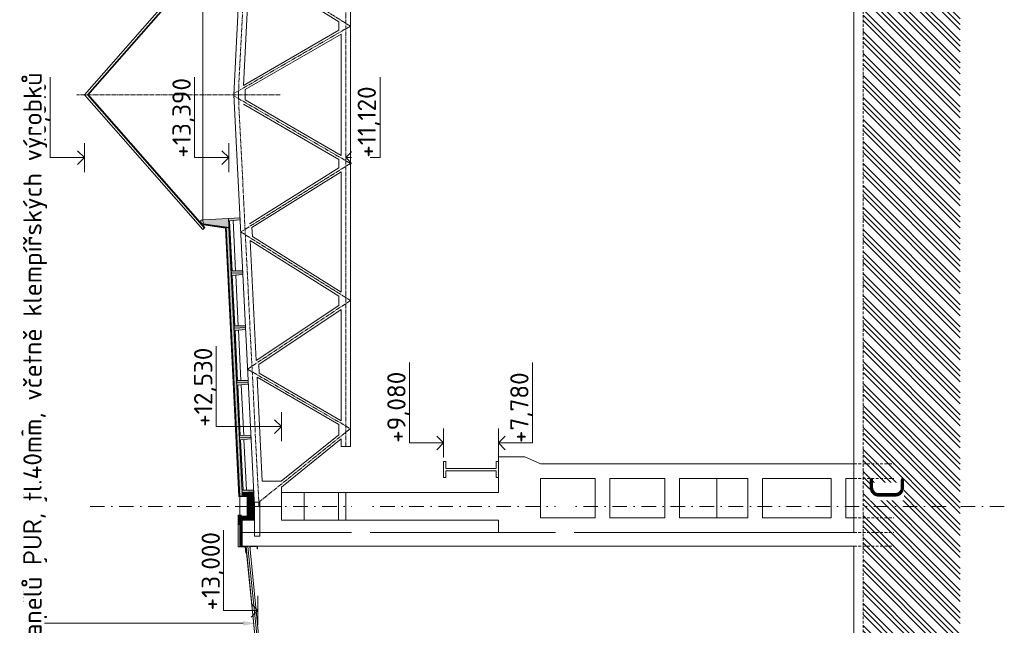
# Model space of a CAD drawing. Header units: millimetres. Extents: x -29085 to 3627694, y -159961 to 2281735.
# Tile 70 of 229: x 147219 to 168764, y 118983 to 132224. Entities that reach past the tile are written whole.
import ezdxf
from ezdxf import colors
from ezdxf.entities.mleader import LeaderData, LeaderLine
from ezdxf.math import Vec2, Vec3

# ---------------------------------------------------------------- set-up
doc = ezdxf.new("R2010")
doc.units = ezdxf.units.MM
for name, pattern in [('AM_DIN_G_W050', [13.75, 9.75, -1.5, 1, -1.5]), ('CARKOVANA', [5, 3, -2]), ('CENTERX2', [101.6, 63.5, -12.7, 12.7, -12.7]), ('DASHDOT', [25.4, 12.7, -6.35, 0, -6.35]), ('HIDDEN', [9.525, 6.35, -3.175])]:
    doc.linetypes.add(name, pattern=pattern)
for name, color, linetype, lineweight in [('A99_N_sraf', 252, 'Continuous', 0), ('A99_N_txt-popis-200', 240, 'Continuous', 5), ('A99_N_txt-popis-50', 240, 'Continuous', 9), ('A99_S_kce-demolice', 30, 'Continuous', 20), ('A99_S_kce-pohl', 7, 'Continuous', 5), ('A99_S_kce-rez-sil', 7, 'Continuous', 15), ('A99_S_kce-rez-ten', 7, 'Continuous', 9), ('A99_S_koty-200-vysk', 160, 'Continuous', 9), ('A99_S_osy', 1, 'CENTERX2', 5), ('A99_S_sraf', 252, 'Continuous', 9)]:
    doc.layers.add(name, color=color, linetype=linetype, lineweight=lineweight)
doc.styles.add('A99_popis', font='isocpeur.ttf')
doc.styles.add('ad_popis 100', font='isocpeur.ttf', dxfattribs={"height": 200})

msp = doc.modelspace()

# ---------------------------------------------------------------- hatches: boundary and pattern name
at = {"layer": 'A99_N_sraf', "lineweight": 0, "transparency": 33554687}
h = msp.add_hatch(dxfattribs=at)
h.set_pattern_fill('ZELEZOBETON', color=256, scale=10)
h.set_pattern_definition([(45, (-137246.05, -449416.75), (-35.355339, 35.355339), []), (45, (-137231.91, -449416.75), (-35.355339, 35.355339), []), (45, (-137203.623, -449416.75), (-21.2132034, 49.4974747), [20, -10, 0, -10])])
h.paths.add_polyline_path([(152339, 121583.3), (152304, 121583.3), (152304, 121803.3), (152089, 121813.3), (152089, 121883.3), (152339, 121883.3)])
h.paths.add_polyline_path([(152339, 121283.3), (152089, 121283.3), (152089, 121353.3), (152304, 121363.3), (152304, 121583.3), (152339, 121583.3)])
at = {"layer": 'A99_N_sraf', "linetype": 'Continuous', "lineweight": 0, "ltscale": 2, "transparency": 33554562}
h = msp.add_hatch(dxfattribs=at)
h.set_pattern_fill('BETON-LEHKY', color=256, scale=10, style=0)
h.set_pattern_definition([(135, (-86286.05, 70777.394), (-28.284271, -28.284271), []), (90, (-86299.298, 70822.463), (-28.2842712, 28.2842712), [5, -51.5685425]), (135, (-86299.3, 70827.463), (-28.284271, -28.284271), [5, -35]), (180, (-86302.834, 70830.998), (-28.2842712, -28.2842712), [5, -51.5685425]), (225, (-86307.834, 70831), (28.284271, -28.284271), [5, -35]), (90, (-86311.37, 70822.463), (-28.2842712, 28.2842712), [5, -51.5685425]), (135, (-86307.834, 70818.927), (-28.284271, -28.284271), [5, -35]), (180, (-86302.834, 70818.927), (-28.2842712, -28.2842712), [5, -51.5685425]), (225, (-86299.3, 70822.463), (28.284271, -28.284271), [5, -35]), (135, (-86315.94, 70835.57), (-28.284271, -28.284271), [10, -30])])
h.paths.add_polyline_path([(152089, 121353.3), (152034, 121353.3), (152034, 120713.3), (152089, 120713.3)])
at = {"layer": 'A99_S_kce-demolice', "lineweight": 0}
h = msp.add_hatch(dxfattribs=at)
h.set_pattern_fill('BETON-LEHKY', color=256, scale=10, style=0)
h.set_pattern_definition([(45, (-86056.908, 94283.252), (-28.284271, 28.284271), []), (0, (-86011.84, 94296.5), (28.2842712, 28.2842712), [5, -51.5685425]), (45, (-86006.84, 94296.5), (-28.284271, 28.284271), [5, -35]), (90, (-86003.303, 94300.036), (-28.2842712, 28.2842712), [5, -51.5685425]), (135, (-86003.303, 94305.036), (-28.284271, -28.284271), [5, -35]), (0, (-86011.84, 94308.572), (28.2842712, 28.2842712), [5, -51.5685425]), (45, (-86015.375, 94305.036), (-28.284271, 28.284271), [5, -35]), (90, (-86015.375, 94300.036), (-28.2842712, 28.2842712), [5, -51.5685425]), (135, (-86011.84, 94296.5), (-28.284271, -28.284271), [5, -35]), (45, (-85998.732, 94313.143), (-28.284271, 28.284271), [10, -30])])
h.paths.add_polyline_path([(152304, 121803.3), (152219.5, 121807.2), (152219, 121359.3), (152304, 121363.3)])
at = {"layer": 'A99_S_sraf', "linetype": 'Continuous', "lineweight": 0}
h = msp.add_hatch(dxfattribs=at)
h.set_pattern_fill('ZEM_PUVODNI', color=256, scale=85)
h.set_pattern_definition([(135, (-86071.05, 89198.25), (-240.4163, -240.4163), []), (135, (-86071.05, 89318.46), (-240.4163, -240.4163), []), (135, (-86071.05, 89438.67), (-240.4163, -240.4163), [])])
h.paths.add_polyline_path([(165674, 76738.3), (165674, 89258.3), (165674, 93393.3), (166229, 93393.3), (166229, 93683.3), (165674, 93683.3), (165674, 178108.3), (167799, 178108.3), (167799, 76738.3)])

# ---------------------------------------------------------------- linework, layer by layer
at = {"layer": 'A99_N_sraf', "linetype": 'Continuous', "lineweight": 0, "ltscale": 2, "transparency": 33554562}
for points in [[(152219, 121583.3), (152219, 121807.2), (152021.9, 121816.4)], [(152219, 121583.3), (152219, 121359.3), (152021.9, 121350.1)]]:
    msp.add_lwpolyline(points, dxfattribs=at)
at = {"layer": 'A99_S_kce-demolice', "lineweight": 5}
for points in [[(152412.2, 118697.8), (152372.4, 118693.8), (152171.4, 120703.8), (152211.2, 120707.7)], [(152372.4, 118693.8), (152184.9, 120568.3)]]:
    msp.add_lwpolyline(points, dxfattribs=at)
at = {"layer": 'A99_S_kce-demolice', "lineweight": 13}
msp.add_lwpolyline([(152452, 118701.7), (152251, 120711.7), (152211.2, 120707.7), (152412.2, 118697.8), (152452, 118701.7)], dxfattribs=at)
at = {"layer": 'A99_S_kce-pohl', "lineweight": 5}
msp.add_line((154254, 123058.4), (154254, 122888.6), dxfattribs=at)
at = {"layer": 'A99_S_kce-pohl'}
for p, q in [((157694, 122663.3), (157694, 121883.3)), ((157694, 122663.3), (158274.3, 122663.3)), ((158614, 122513.3), (158274.3, 122663.3)), ((156494, 122563.3), (156494, 122213.3)), ((156494, 122563.3), (156544, 122563.3)), ((156544, 122563.3), (156544, 122413.3)), ((156544, 122413.3), (157644, 122413.3)), ((157694, 122563.3), (157644, 122563.3)), ((157644, 122563.3), (157644, 122413.3)), ((157694, 122563.3), (157694, 122213.3)), ((156494, 122213.3), (156544, 122213.3)), ((156544, 122363.3), (157644, 122363.3)), ((156544, 122213.3), (156544, 122363.3)), ((157644, 122213.3), (157644, 122363.3)), ((157694, 122213.3), (157644, 122213.3)), ((158614, 122193.3), (158614, 121333.3)), ((159814, 122193.3), (159814, 121333.3)), ((160134, 122193.3), (160134, 121333.3)), ((160134, 122193.3), (161334, 122193.3)), ((161334, 122193.3), (161334, 121333.3)), ((161654, 122193.3), (161654, 121333.3)), ((161654, 122193.3), (163154, 122193.3)), ((162474, 121333.3), (162474, 122193.3)), ((163154, 122193.3), (163154, 121333.3)), ((163474, 122193.3), (163474, 121333.3)), ((163474, 122193.3), (164974, 122193.3)), ((164974, 122193.3), (164974, 121333.3)), ((165294, 122193.3), (165294, 121333.3)), ((165294, 122193.3), (165474, 122193.3)), ((152354, 121583.3), (152944, 121583.3)), ((160134, 121333.3), (161334, 121333.3)), ((161654, 121333.3), (163154, 121333.3)), ((163474, 121333.3), (164974, 121333.3)), ((165294, 121333.3), (165474, 121333.3)), ((157694, 121283.3), (157694, 121013.3))]:
    msp.add_line(p, q, dxfattribs=at)
at = {"layer": 'A99_S_kce-pohl', "lineweight": 5}
for points in [[(151904, 130583.3), (152354, 139583.3)], [(152114.5, 130788.4), (152245.3, 133404.7)], [(154204, 132180.5), (152245.3, 133404.7)], [(154204, 131996.5), (154204, 132180.5)], [(154204, 131996.5), (152114.5, 130788.4)], [(154254, 131909.9), (152154, 130695.7)], [(154254, 130583.3), (154254, 131909.9)], [(151904, 130583.3), (152354, 121583.3)], [(152154, 130583.3), (152154, 130695.7)], [(152154, 130583.3), (152154, 130470.8)], [(154254, 130583.3), (154254, 129256.6)], [(154204, 129170), (152114.5, 130378.1)], [(154254, 129256.6), (152154, 130470.8)], [(154204, 129170), (154204, 128986)], [(154204, 128986), (152245.3, 127761.8)], [(154254, 128899.3), (152299.5, 127677.8)], [(154254, 128899.3), (154254, 126267.2)], [(152299.5, 127677.8), (152309.3, 127482.6)], [(152263.7, 127393.2), (152394.8, 124770.6)], [(152263.7, 127393.2), (154204, 126180.5)], [(152309.3, 127482.6), (154254, 126267.2)], [(154204, 126180.5), (154204, 125976.7)], [(154204, 125976.7), (152394.8, 124770.6)], [(154254, 125889.8), (152449.1, 124686.6)], [(154254, 125889.8), (154254, 123456.6)], [(152458.7, 124493.8), (152449.1, 124686.6)], [(152413.1, 124404.6), (152526.7, 122133.3)], [(152413.1, 124404.6), (154204, 123370)], [(152458.7, 124493.8), (154254, 123456.6)], [(154204, 123370), (154204, 123146.5)], [(154204, 123146.5), (152943.1, 122133.3)], [(154254, 123058.4), (152944, 122005.6)], [(152943.1, 122133.3), (152526.7, 122133.3)], [(152944, 121583.3), (152944, 122005.6)]]:
    msp.add_lwpolyline(points, dxfattribs=at)
at = {"layer": 'A99_S_kce-pohl', "color": 253, "linetype": 'AM_DIN_G_W050', "lineweight": 0, "ltscale": 10}
for points in [[(152003.8, 130578.3), (152453.8, 139578.3)], [(152003.8, 130588.2), (152453.8, 121588.2)]]:
    msp.add_lwpolyline(points, dxfattribs=at)
at = {"layer": 'A99_S_kce-pohl'}
msp.add_lwpolyline([(153444, 121883.3), (153444, 121283.3), (152944, 121283.3), (152944, 121883.3)], close=True, dxfattribs=at)
at = {"layer": 'A99_S_kce-pohl', "lineweight": 5}
msp.add_lwpolyline([(152354, 121678.3), (152474, 121678.3), (152474, 120928.3), (152354, 120928.3)], close=True, dxfattribs=at)
at = {"layer": 'A99_S_kce-pohl', "lineweight": 0}
msp.add_lwpolyline([(152034, 120713.3), (152089, 120713.3), (152088.5, 121353.2), (152034, 121353.3)], close=True, dxfattribs=at)
at = {"layer": 'A99_S_kce-rez-sil', "color": 7, "linetype": 'HIDDEN', "lineweight": 5, "ltscale": 10}
for points in [[(165474, 122513.3), (166344, 122513.3)], [(165474, 121333.3), (166344, 121333.3)], [(165474, 121013.3), (166344, 121013.3)], [(165474, 120713.3), (166344, 120713.3)]]:
    msp.add_lwpolyline(points, dxfattribs=at)
at = {"layer": 'A99_S_kce-rez-sil'}
msp.add_lwpolyline([(153444, 121883.3), (153444, 121283.3), (152944, 121283.3), (152944, 121883.3)], close=True, dxfattribs=at)
at = {"layer": 'A99_S_kce-rez-sil', "linetype": 'Continuous', "lineweight": 5}
msp.add_lwpolyline([(152419, 120713.3), (152034, 120713.3), (152034, 121353.3)], dxfattribs=at)
at = {"layer": 'A99_S_kce-rez-sil', "linetype": 'Continuous', "lineweight": 13}
msp.add_lwpolyline([(152259, 120653.3), (152259, 120713.3), (152419, 120713.3), (152419, 120653.3), (152414, 120653.3), (152414, 120708.3), (152264, 120708.3), (152264, 120653.3), (152259, 120653.3)], dxfattribs=at)
at = {"layer": 'A99_S_kce-rez-ten', "linetype": 'HIDDEN', "lineweight": 5, "ltscale": 10}
msp.add_line((165674, 93683.3), (165674, 178108.3), dxfattribs=at)
at = {"layer": 'A99_S_kce-rez-ten', "lineweight": 13}
for p, q in [((165474, 121013.3), (165474, 176133.3)), ((152089, 121013.3), (165474, 121013.3)), ((165474, 93683.3), (165474, 120713.3))]:
    msp.add_line(p, q, dxfattribs=at)
at = {"layer": 'A99_S_kce-rez-ten', "lineweight": 0}
for points in [[(152098.7, 126691.9), (151849, 126679.4), (151789.2, 127877.9), (152038.8, 127890.4), (152040.8, 127850.4), (151811.6, 127829), (151866.5, 126730.3), (152096.7, 126731.8)], [(152158.6, 125493.4), (151908.9, 125480.9), (151849, 126679.4), (152098.7, 126691.9), (152100.7, 126651.9), (151871.5, 126630.5), (151926.4, 125531.8), (152156.6, 125533.3)], [(152218.5, 124294.9), (151968.8, 124282.4), (151908.9, 125480.9), (152158.6, 125493.4), (152160.6, 125453.4), (151931.4, 125432), (151986.3, 124333.3), (152216.5, 124334.8)], [(152278.3, 123096.4), (152028.7, 123083.9), (151968.8, 124282.4), (152218.5, 124294.9), (152220.5, 124254.9), (151991.3, 124233.5), (152046.1, 123134.8), (152276.3, 123136.3)], [(152338.2, 121897.9), (152088.5, 121885.4), (152028.7, 123083.9), (152278.3, 123096.4), (152280.3, 123056.4), (152051.1, 123035), (152106, 121936.3), (152336.2, 121937.8)], [(152089, 121283.3), (152339, 121283.3), (152339, 121883.3), (152089, 121883.3), (152089, 121813.3), (152304, 121803.3), (152304, 121363.3), (152089, 121353.3)]]:
    msp.add_lwpolyline(points, close=True, dxfattribs=at)
at = {"layer": 'A99_S_kce-rez-ten', "lineweight": 9}
for points in [[(152098.7, 126691.9), (152096.7, 126731.8), (151866.5, 126730.3), (151811.6, 127829), (152040.8, 127850.4), (152038.8, 127890.4), (151789.2, 127877.9)], [(152098.7, 126691.9), (152100.7, 126651.9), (151871.5, 126630.5), (151926.4, 125531.8), (152156.6, 125533.3), (152158.6, 125493.4), (152158.6, 125493.4)], [(152218.5, 124294.9), (152216.5, 124334.8), (151986.3, 124333.3), (151931.4, 125432), (152160.6, 125453.4), (152158.6, 125493.4), (152158.6, 125493.4)], [(152218.5, 124294.9), (152220.5, 124254.9), (151991.3, 124233.5), (152046.1, 123134.8), (152276.3, 123136.3), (152278.3, 123096.4), (152278.3, 123096.4)], [(152357.2, 121583.3), (152336.2, 121937.8), (152106, 121936.3), (152051.1, 123035), (152280.3, 123056.4), (152278.3, 123096.4), (152278.3, 123096.4)], [(152354, 121583.3), (152354, 121283.3)], [(152089, 121013.3), (152088.5, 121283.3), (152354, 121283.3)]]:
    msp.add_lwpolyline(points, dxfattribs=at)
at = {"layer": 'A99_S_kce-rez-ten', "lineweight": 5}
for points in [[(151941.6, 126730.8), (151886.4, 127836)], [(152001.5, 125532.3), (151946.2, 126637.5)], [(152061.3, 124333.8), (152006.1, 125439)], [(152121.2, 123135.3), (152066, 124240.5)], [(152181.1, 121936.8), (152125.9, 123041.9)], [(152034, 121368.3), (152034, 121798.3)], [(152169, 120563.3), (152154, 120698.3), (151999, 120698.3), (151999, 121388.3), (152074, 121388.3)]]:
    msp.add_lwpolyline(points, dxfattribs=at)
at = {"layer": 'A99_S_kce-rez-ten', "lineweight": 0}
for points in [[(152083.5, 121885.1), (151794, 127679.6)], [(152199, 121583.3), (152199, 121788.1), (152012.9, 121796.8)], [(152219, 121583.3), (152219, 121807.2), (152013.8, 121816.7)], [(152083.5, 121885.3), (152083.5, 121813.5)], [(152088.5, 121885.3), (152088.5, 121813.3)], [(152089, 121883.3), (152089, 121813.3), (152089, 121813.3), (152304, 121803.3), (152304, 121583.3)], [(152199, 121583.3), (152199, 121378.4), (152012.9, 121369.7)], [(152219, 121583.3), (152219, 121359.3), (152013.8, 121349.8)], [(152012.9, 121369.7), (152014, 121178.3)], [(152032.6, 121364), (152034, 121178.3)], [(152088.5, 121281.2), (152088.5, 121353.2)]]:
    msp.add_lwpolyline(points, dxfattribs=at)
at = {"layer": 'A99_S_kce-rez-ten', "linetype": 'CARKOVANA', "lineweight": 0, "ltscale": 15}
for points, const_width in [([(152086, 121885.3), (151796.6, 127678)], 5), ([(152209, 121583.3), (152209, 121797.7), (152022.4, 121806.3)], 20), ([(152086, 121885.3), (152086, 121813.4)], 5), ([(152209, 121583.3), (152209, 121368.8), (152022.4, 121360.2)], 20), ([(152022.6, 121364.5), (152024, 121178.3)], 20), ([(152086.5, 121013.3), (152086.5, 121353.2)], 5)]:
    msp.add_lwpolyline(points, dxfattribs=dict(at, const_width=const_width))
at = {"layer": 'A99_S_kce-rez-ten', "linetype": 'Continuous', "lineweight": 0}
msp.add_lwpolyline([(152084, 121013.3), (152084, 121353.2)], dxfattribs=at)
at = {"layer": 'A99_S_koty-200-vysk', "ltscale": 2}
for p, q in [((147886.3, 129208.3), (147886.3, 130964.8)), ((151043.2, 129208.3), (151043.2, 130964.8)), ((155102.9, 129208.3), (155102.9, 130964.8)), ((148635.3, 128891), (148635.3, 129525.6)), ((151792.2, 128891), (151792.2, 129525.6)), ((148635.3, 129208.3), (148485.4, 129357.8)), ((151792.2, 129208.3), (151642.2, 129357.8)), ((154354, 129208.3), (154503.9, 129357.8)), ((148635.3, 129208.3), (147886.3, 129208.3)), ((148635.3, 129208.3), (148485.4, 129058.7)), ((151792.2, 129208.3), (151043.2, 129208.3)), ((151792.2, 129208.3), (151642.2, 129058.7)), ((154354, 129208.3), (155102.9, 129208.3)), ((154354, 129208.3), (154503.9, 129058.7)), ((151516.2, 123327.1), (151516.2, 125083.7)), ((155745, 122969.9), (155745, 124726.5)), ((158442.9, 122969.9), (158442.9, 124726.5)), ((152944, 123327.1), (152794, 123476.7)), ((152944, 123009.8), (152944, 123644.4)), ((152944, 123327.1), (151516.2, 123327.1)), ((152944, 123327.1), (152794, 123177.6)), ((156494, 122652.7), (156494, 123287.2)), ((157694, 122652.7), (157694, 123287.2)), ((156494, 122969.9), (156344, 123119.5)), ((157694, 122969.9), (157843.9, 123119.5)), ((156494, 122969.9), (155745, 122969.9)), ((156494, 122969.9), (156344, 122820.4)), ((157694, 122969.9), (158442.9, 122969.9)), ((157694, 122969.9), (157843.9, 122820.4)), ((151681.6, 119309.7), (151681.6, 121066.2)), ((152430.6, 118992.4), (152430.6, 119627)), ((152430.6, 119309.7), (152280.7, 119459.2)), ((152430.6, 119309.7), (152280.7, 119160.1))]:
    msp.add_line(p, q, dxfattribs=at)
at = {"layer": 'A99_S_osy', "linetype": 'DASHDOT', "lineweight": 5, "ltscale": 25}
msp.add_lwpolyline([(168763.8, 121583.3), (148743.8, 121583.3)], dxfattribs=at)

# ---------------------------------------------------------------- texts
at = {"layer": 'A99_S_koty-200-vysk', "style": 'A99_popis'}
for s, p in [('+16,810 ', (147796.6, 129208.3)), ('+13,390', (150960.5, 129208.3)), ('+11,120 ', (155013.2, 129208.3)), ('+12,530', (151433.5, 123324.3)), ('+9,080', (155662.3, 122973.3)), ('+7,780', (158353.2, 122968.3)), ('+13,000', (151599, 119308.3))]:
    msp.add_text(s, height=400, rotation=90, dxfattribs=at).set_placement(p)

# ---------------------------------------------------------------- next in the draw order: texts
at = {"layer": 'A99_N_txt-popis-200', "color": 1, "lineweight": 0, "insert": (165820.5, 121717.2), "char_height": 750, "width": 380.494, "attachment_point": 1, "rotation": 90, "style": 'ad_popis 100', "bg_fill": 3, "box_fill_scale": 1, "bg_fill_color": 256, "bg_fill_transparency": 0}
msp.add_mtext('C', dxfattribs=at)

# ---------------------------------------------------------------- next in the draw order: leaders
at = {"layer": 'A99_N_txt-popis-50', "lineweight": 9}
ml = msp.add_multileader_mtext('Standard', dxfattribs=at)
ml.set_content('\\A1;{\\C256;demontáž střešních  panelů PUR + polykarbonát, tl.40mm, včetně klempířských výrobků}', color=1, style='A99_popis')
ml.set_leader_properties(color=256, linetype='ByLayer', lineweight=-1)
ml.build(insert=Vec2(0, 0))
ml.multileader.update_dxf_attribs({"dogleg_length": 1, "arrow_head_size": 300, "scale": 200})
ctx = ml.context
ctx.base_point, ctx.scale, ctx.char_height, ctx.arrow_head_size, ctx.landing_gap_size, ctx.plane_origin, ctx.plane_x_axis, ctx.plane_y_axis = Vec3(147558.9, 101197.9), 200, 400, 300, 250, Vec3(153365, 104357.9), Vec3(0, 1), Vec3(-1, 0)
notes = []
notes.append((ctx, [(0, (1, 1, 0), (147558.9, 100612.9), (0, 1), 585, [(0, [(151669, 100612.9)], 0, [])])]))
ctx.mtext.insert, ctx.mtext.text_direction, ctx.mtext.rotation, ctx.mtext.width, ctx.mtext.flow_direction = Vec3(147298.9, 101447.9), Vec3(0, 1), 1.5707963, 10901.433, 5
ctx.mtext.has_bg_fill, ctx.mtext.bg_color, ctx.mtext.bg_scale_factor, ctx.mtext.bg_transparency, ctx.mtext.use_window_bg_color = 1, -1073741824, 1, 0, 1
ml = msp.add_multileader_mtext('Standard', dxfattribs=at)
ml.set_content('\\A1;{\\C256;demontáž pásového prosvětlení z polykarbonátu}', color=1, style='A99_popis')
ml.set_leader_properties(color=256, linetype='ByLayer', lineweight=-1)
ml.build(insert=Vec2(0, 0))
ml.multileader.update_dxf_attribs({"dogleg_length": 1, "arrow_head_size": 300, "scale": 200})
ctx = ml.context
ctx.base_point, ctx.scale, ctx.char_height, ctx.arrow_head_size, ctx.landing_gap_size, ctx.plane_origin, ctx.plane_x_axis, ctx.plane_y_axis = Vec3(154744.8, 86530.6), 200, 400, 300, 250, Vec3(160550.8, 88883.3), Vec3(0, 1), Vec3(-1, 0)
notes.append((ctx, [(1, (1, 1, 0), (154744.8, 92295.6), (0, -1), 585, [(0, [(154759.8, 93398.3)], 0, [])])]))
ctx.mtext.insert, ctx.mtext.text_direction, ctx.mtext.rotation, ctx.mtext.width, ctx.mtext.flow_direction = Vec3(154484.8, 86780.6), Vec3(0, 1), 1.5707963, 5217.251, 5
ctx.mtext.has_bg_fill, ctx.mtext.bg_color, ctx.mtext.bg_scale_factor, ctx.mtext.bg_transparency, ctx.mtext.use_window_bg_color = 1, -1073741824, 1, 0, 1
ml = msp.add_multileader_mtext('Standard', dxfattribs=at)
ml.set_content('\\A1;{\\C256;demontáž stěnových panelů PUR, tl.40mm, včetně klempířských výrobků}', color=1, style='A99_popis')
ml.set_leader_properties(color=256, linetype='ByLayer', lineweight=-1)
ml.build(insert=Vec2(0, 0))
ml.multileader.update_dxf_attribs({"dogleg_length": 1, "arrow_head_size": 300, "scale": 200})
ctx = ml.context
ctx.base_point, ctx.scale, ctx.char_height, ctx.arrow_head_size, ctx.landing_gap_size, ctx.plane_origin, ctx.plane_x_axis, ctx.plane_y_axis = Vec3(159204.8, 86526.7), 200, 400, 300, 250, Vec3(165010.8, 88883.3), Vec3(0, 1), Vec3(-1, 0)
notes.append((ctx, [(1, (1, 1, 0), (159204.8, 92651.7), (0, -1), 585, [(0, [(159219.8, 93398.3)], 0, [])])]))
ctx.mtext.insert, ctx.mtext.text_direction, ctx.mtext.rotation, ctx.mtext.width, ctx.mtext.flow_direction = Vec3(158944.8, 86776.7), Vec3(0, 1), 1.5707963, 5217.251, 5
ctx.mtext.has_bg_fill, ctx.mtext.bg_color, ctx.mtext.bg_scale_factor, ctx.mtext.bg_transparency, ctx.mtext.use_window_bg_color = 1, -1073741824, 1, 0, 1
for ctx, leaders in notes:
    for number, flags, end, landing, length, lines in leaders:
        leader = LeaderData()
        leader.index, (leader.has_last_leader_line, leader.has_dogleg_vector, leader.attachment_direction) = number, flags
        leader.last_leader_point, leader.dogleg_vector, leader.dogleg_length = Vec3(end), Vec3(landing), length
        for number, points, colour, breaks in lines:
            line = LeaderLine()
            line.index, line.vertices, line.color, line.breaks = number, Vec3.list(points), colors.encode_raw_color(colour), breaks
            leader.lines.append(line)
        ctx.leaders.append(leader)

# ---------------------------------------------------------------- next in the draw order: hatches: boundary and pattern name
at = {"layer": 'A99_N_sraf', "lineweight": 0, "transparency": 33554687}
h = msp.add_hatch(dxfattribs=at)
h.set_pattern_fill('ZELEZOBETON', color=256, scale=10)
h.set_pattern_definition([(45, (-53491.05, 94283.25), (-35.355339, 35.355339), []), (45, (-53476.91, 94283.25), (-35.355339, 35.355339), []), (45, (-53448.623, 94283.25), (-21.213203, 49.497475), [20, -10, 0, -10])])
h.paths.add_polyline_path([(152088.5, 121885.4), (152149.5, 121888.4), (152287, 121895.3), (152338.2, 121897.9), (152336.2, 121937.8), (152106, 121936.3), (152051.1, 123035), (152280.3, 123056.4), (152276.3, 123136.3), (152046.1, 123134.8), (151991.3, 124233.5), (152220.4, 124254.9), (152216.4, 124334.8), (151986.3, 124333.3), (151931.4, 125432), (152160.4, 125453.4), (152156.4, 125533.3), (151926.4, 125531.8), (151871.5, 126630.5), (152100.7, 126651.9), (152096.5, 126731.8), (151866.5, 126730.3), (151811.6, 127829), (152040.6, 127850.4), (152038.6, 127890.4), (151229.9, 127850), (151234.3, 127760.1), (151799.1, 127678.2)])
at = {"layer": 'A99_N_sraf', "linetype": 'Continuous', "lineweight": 0, "ltscale": 2, "transparency": 33554562}
h = msp.add_hatch(dxfattribs=at)
h.set_pattern_fill('BETON-LEHKY', color=256, scale=10)
h.set_pattern_definition([(137.86, (152077.84, 121899.01), (-26.83778, -29.6603), []), (92.86, (152062.357, 121943.362), (-29.6603, 26.83778), [5, -51.56854]), (137.86, (152062.108, 121948.356), (-26.83778, -29.6603), [5, -35]), (182.86, (152058.4, 121951.71), (-26.83778, -29.6603), [5, -51.56854]), (227.86, (152053.406, 121951.46), (29.6603, -26.83778), [5, -35]), (92.86, (152050.3, 121942.76), (-29.6603, 26.83778), [5, -51.56854]), (137.86, (152054.01, 121939.405), (-26.83778, -29.6603), [5, -35]), (182.86, (152059.002, 121939.655), (-26.83778, -29.6603), [5, -51.56854]), (227.86, (152062.357, 121943.362), (29.6603, -26.83778), [5, -35]), (137.86, (152045.08, 121955.62), (-26.83778, -29.6603), [10, -30])])
h.paths.add_polyline_path([(152032.6, 121802.5), (151739.7, 127665.2), (151794.6, 127667.9), (152087.5, 121805.2)])

# ---------------------------------------------------------------- next in the draw order: linework, layer by layer
at = {"layer": 'A99_S_kce-demolice', "lineweight": 9}
for points in [[(151223.4, 133533.4), (148635.2, 130584)], [(151263, 133498.7), (148705.2, 130584)], [(151272.3, 133490.6), (148713.4, 130574.6)], [(151223.4, 127634.6), (148635.2, 130584)], [(151263, 127669.3), (148705.2, 130584)], [(151272.3, 127677.5), (148713.4, 130593.4)], [(151223.4, 127634.6), (151272.3, 127677.5)]]:
    msp.add_lwpolyline(points, dxfattribs=at)
msp.add_lwpolyline([(151233.6, 127772.1), (151229.5, 127842), (151184.5, 127839.4), (151188.7, 127769.5)], close=True, dxfattribs=at)
at = {"layer": 'A99_S_kce-pohl', "lineweight": 5}
msp.add_line((154254, 122888.6), (154454, 122888.6), dxfattribs=at)
at = {"layer": 'A99_S_kce-pohl'}
for p, q in [((158614, 122513.3), (165474, 122513.3)), ((158614, 122193.3), (159814, 122193.3)), ((157694, 121883.3), (153444, 121883.3)), ((154354, 121883.3), (154354, 121283.3)), ((158614, 121333.3), (159814, 121333.3)), ((153444, 121283.3), (157694, 121283.3))]:
    msp.add_line(p, q, dxfattribs=at)
at = {"layer": 'A99_S_kce-pohl', "color": 253, "linetype": 'AM_DIN_G_W050', "lineweight": 0, "ltscale": 10}
for points in [[(154354, 138277.9), (154354, 138277.9), (154354, 130583.3)], [(154454, 132083.3), (152054, 133583.3)], [(154454, 132083.3), (151905.3, 130609.7)], [(152914.8, 130584), (148467.6, 130584)], [(154354, 122888.6), (154354, 122888.6), (154354, 130583.3)], [(154454, 129083.3), (151905.3, 130556.8)], [(154454, 129083.3), (152054, 127583.3)], [(152054, 127583.3), (154454, 126083.3), (152204, 124583.3), (154454, 123283.3)], [(154454, 123283.3), (152449.6, 121672.5)]]:
    msp.add_lwpolyline(points, dxfattribs=at)
at = {"layer": 'A99_S_kce-pohl', "lineweight": 5}
for points in [[(154454, 130583.3), (154454, 138277.9)], [(154454, 130583.3), (154454, 122888.6)]]:
    msp.add_lwpolyline(points, dxfattribs=at)
at = {"layer": 'A99_S_kce-rez-sil', "color": 7, "linetype": 'HIDDEN', "lineweight": 5, "ltscale": 10}
msp.add_lwpolyline([(165474, 122193.3), (166344, 122193.3)], dxfattribs=at)
at = {"layer": 'A99_S_kce-rez-sil'}
msp.add_lwpolyline([(154194, 121883.3), (154194, 121283.3), (154354, 121283.3), (154354, 121883.3)], close=True, dxfattribs=at)
at = {"layer": 'A99_S_kce-rez-ten', "lineweight": 13}
msp.add_line((152419, 120713.3), (165474, 120713.3), dxfattribs=at)
at = {"layer": 'A99_S_kce-rez-ten', "lineweight": 0}
for points in [[(151229, 133318.3), (151229, 127843.3)], [(151234.3, 127760.1), (151229, 127849.8)], [(152032.6, 121802.5), (151738.6, 127686.9), (151239, 127759.4)], [(152032.6, 121802.5), (151738.6, 127686.9), (151239, 127759.4)], [(152012.6, 121801.5), (151719.5, 127669.5), (151239, 127739.2)], [(152012.9, 121796.8), (151719.5, 127669.5), (151239, 127739.2)], [(151739.8, 127686.8), (151738.9, 127681.8), (151798.4, 127673.2)]]:
    msp.add_lwpolyline(points, dxfattribs=at)
at = {"layer": 'A99_S_kce-rez-ten', "lineweight": 9}
msp.add_lwpolyline([(151229.9, 127850), (151789.2, 127877.9)], dxfattribs=at)
at = {"layer": 'A99_S_kce-rez-ten', "linetype": 'CARKOVANA', "lineweight": 0, "ltscale": 15}
for points, const_width in [([(152022.6, 121802), (151729, 127678.9), (151239, 127749.4)], 20), ([(152022.6, 121802), (151729, 127678.9), (151239, 127749.4)], 20), ([(151739.3, 127684.3), (151795.7, 127676.1)], 5)]:
    msp.add_lwpolyline(points, dxfattribs=dict(at, const_width=const_width))
at = {"layer": 'A99_S_kce-rez-ten', "color": 1, "lineweight": 0}
msp.add_lwpolyline([(152088.5, 121885.4), (151799.1, 127678.2), (151232.9, 127760.3)], dxfattribs=at)
at = {"layer": 'A99_S_koty-200-vysk', "ltscale": 2}
msp.add_line((152430.6, 119309.7), (151681.6, 119309.7), dxfattribs=at)

# ---------------------------------------------------------------- next in the draw order: leaders
at = {"layer": 'A99_N_txt-popis-50', "lineweight": 9}
ml = msp.add_multileader_mtext('Standard', dxfattribs=at)
ml.set_content('\\A1;{\\C256;demontáž střešních  panelů PUR, tl.40mm, včetně klempířských výrobků}', color=1, style='A99_popis')
ml.set_leader_properties(color=256, linetype='ByLayer', lineweight=-1)
ml.build(insert=Vec2(0, 0))
ml.multileader.update_dxf_attribs({"dogleg_length": 1, "arrow_head_size": 300, "scale": 200})
ctx = ml.context
ctx.base_point, ctx.scale, ctx.char_height, ctx.arrow_head_size, ctx.landing_gap_size, ctx.plane_origin, ctx.plane_x_axis, ctx.plane_y_axis = Vec3(147558.9, 112901), 200, 400, 300, 250, Vec3(153365, 116061), Vec3(0, 1), Vec3(-1, 0)
notes = []
notes.append((ctx, [(1, (1, 1, 0), (147558.9, 119026), (0, -1), 585, [(0, [(152405.8, 119026)], 0, [])])]))
ctx.mtext.insert, ctx.mtext.text_direction, ctx.mtext.rotation, ctx.mtext.width, ctx.mtext.flow_direction = Vec3(147298.9, 113151), Vec3(0, 1), 1.5707963, 5217.251, 5
ctx.mtext.has_bg_fill, ctx.mtext.bg_color, ctx.mtext.bg_scale_factor, ctx.mtext.bg_transparency, ctx.mtext.use_window_bg_color = 1, -1073741824, 1, 0, 1
for ctx, leaders in notes:
    for number, flags, end, landing, length, lines in leaders:
        leader = LeaderData()
        leader.index, (leader.has_last_leader_line, leader.has_dogleg_vector, leader.attachment_direction) = number, flags
        leader.last_leader_point, leader.dogleg_vector, leader.dogleg_length = Vec3(end), Vec3(landing), length
        for number, points, colour, breaks in lines:
            line = LeaderLine()
            line.index, line.vertices, line.color, line.breaks = number, Vec3.list(points), colors.encode_raw_color(colour), breaks
            leader.lines.append(line)
        ctx.leaders.append(leader)

# ---------------------------------------------------------------- next in the draw order: leaders
ml = msp.add_multileader_mtext('Standard', dxfattribs=at)
ml.set_content('\\A1;{\\C256;demontáž FVE}', color=1, style='A99_popis')
ml.set_leader_properties(color=256, linetype='ByLayer', lineweight=-1)
ml.build(insert=Vec2(0, 0))
ml.multileader.update_dxf_attribs({"dogleg_length": 1, "arrow_head_size": 300, "scale": 200})
ctx = ml.context
ctx.base_point, ctx.scale, ctx.char_height, ctx.arrow_head_size, ctx.landing_gap_size, ctx.plane_origin, ctx.plane_x_axis, ctx.plane_y_axis = Vec3(147558.9, 96702.9), 200, 400, 300, 250, Vec3(153365, 99862.9), Vec3(0, 1), Vec3(-1, 0)
notes = []
notes.append((ctx, [(0, (1, 1, 0), (147558.9, 96117.9), (0, 1), 585, [(0, [(151669, 96117.9)], 0, [])])]))
ctx.mtext.insert, ctx.mtext.text_direction, ctx.mtext.rotation, ctx.mtext.width, ctx.mtext.flow_direction = Vec3(147358.8, 96952.9), Vec3(0, 1), 1.5707963, 3535.122, 5
ctx.mtext.has_bg_fill, ctx.mtext.bg_color, ctx.mtext.bg_scale_factor, ctx.mtext.bg_transparency, ctx.mtext.use_window_bg_color = 1, -1073741824, 1, 0, 1
for ctx, leaders in notes:
    for number, flags, end, landing, length, lines in leaders:
        leader = LeaderData()
        leader.index, (leader.has_last_leader_line, leader.has_dogleg_vector, leader.attachment_direction) = number, flags
        leader.last_leader_point, leader.dogleg_vector, leader.dogleg_length = Vec3(end), Vec3(landing), length
        for number, points, colour, breaks in lines:
            line = LeaderLine()
            line.index, line.vertices, line.color, line.breaks = number, Vec3.list(points), colors.encode_raw_color(colour), breaks
            leader.lines.append(line)
        ctx.leaders.append(leader)

doc.saveas('drawing.dxf')
